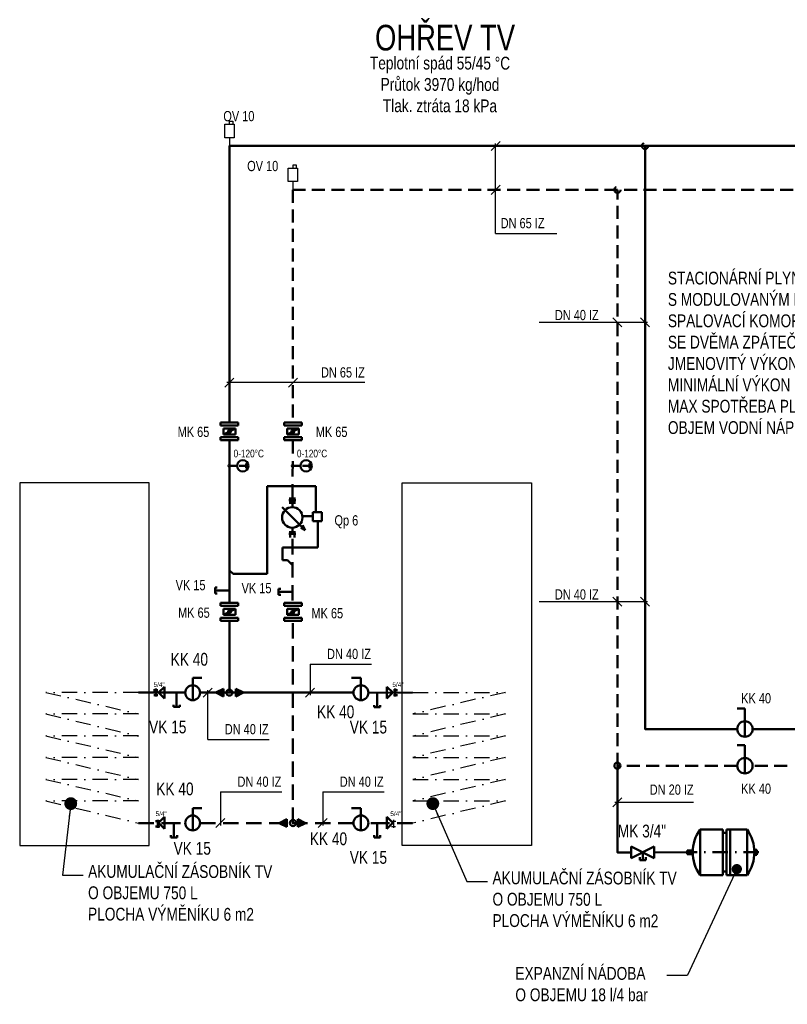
# Model space of a CAD drawing. Header units: millimetres. Extents: x -41968 to 54113, y -9946 to 101810.
# Tile 81 of 174: x -11089 to -3594, y 6745 to 16351. Entities that reach past the tile are written whole.
import ezdxf
from ezdxf.enums import TextEntityAlignment as Align

# ---------------------------------------------------------------- set-up
doc = ezdxf.new("R2010")
doc.units = ezdxf.units.MM
for name, pattern in [('DASHDOT', [1, 0.5, -0.25, 0, -0.25]), ('DASHED', [19.05, 12.7, -6.35]), ('HIDDEN', [0.75, 0.5, -0.25])]:
    doc.linetypes.add(name, pattern=pattern)
for name, color, linetype in [('1', 1, 'Continuous'), ('2', 7, 'HIDDEN'), ('25', 7, 'Continuous'), ('40', 40, 'Continuous'), ('41', 41, 'Continuous'), ('UT-armatury-popis', 7, 'Continuous'), ('UT-potrubi_privodni-popis', 7, 'Continuous'), ('UT-potrubi_zpetne-popis', 7, 'Continuous')]:
    doc.layers.add(name, color=color, linetype=linetype)
for name, color, linetype, lineweight in [('UT-armatury', 2, 'Continuous', 50), ('UT-kotle', 1, 'Continuous', 50), ('UT-Popis4', 3, 'Continuous', 40), ('UT-potrubi_privodni', 3, 'Continuous', 50), ('UT-potrubi_zpetne', 3, 'DASHED', 50), ('UT-texty_male', 2, 'Continuous', 18), ('UT-texty_stredni', 7, 'Continuous', 25)]:
    doc.layers.add(name, color=color, linetype=linetype, lineweight=lineweight)
doc.styles.get("Standard").update_dxf_attribs({"font": 'ic-simplex.shx', "width": 0.8})
doc.linetypes.add('CIKCAK', pattern='A,0.00254,-5.08,[131,ltypeshp.shx,S=5.08,R=0,X=-5.08,Y=0],-10.16,[131,ltypeshp.shx,S=5.08,R=180,X=5.08,Y=0],-5.08', length=20.32254)
doc.dimstyles.new('CADKON', dxfattribs={"dimscale": 50, "dimtxt": 2.5, "dimasz": 2.5, "dimexe": 1.8, "dimexo": 0, "dimgap": 0.6, "dimtad": 1, "dimrnd": 10, "dimtxsty": 'Standard', "dimblk1": 'OBLIQUE', "dimblk2": 'OBLIQUE', "dimsah": 1, "dimcen": 2.5, "dimadec": 1, "dimazin": 2, "dimtfac": 1, "dimtdec": 4, "dimtix": 1, "dimtmove": 2, "dimatfit": 3, "dimldrblk": 'OPEN30', "dimfxl": 5, "dimtfill": 1, "dimtolj": 1, "dimarcsym": 0})

# ---------------------------------------------------------------- blocks, each defined once
blk = doc.blocks.new('508', base_point=(495, 3610))
at = {"layer": '25', "color": 2}
for p, q in [((462.9458, 3853.0825), (462.9458, 3821.04215)), ((492.70905, 3853.0825), (462.9458, 3853.0825)), ((492.70905, 3821.04215), (492.70905, 3853.0825)), ((495, 3690.59255), (495, 3610))]:
    blk.add_line(p, q, dxfattribs=at)
blk.add_lwpolyline([(540.79035, 3821.04215), (449.20965, 3821.04215), (449.20965, 3690.59255), (540.79035, 3690.59255), (540.79035, 3821.04215)], close=True, dxfattribs=at)
blk = doc.blocks.new('*U35754')
at = {"color": 0, "linetype": 'ByBlock', "lineweight": -2}
for p, q in [((0, 0), (140, 0)), ((140, 30), (120, 30)), ((140, 30), (140, -30)), ((140, -30), (120, -30))]:
    blk.add_line(p, q, dxfattribs=at)
blk = doc.blocks.new('_OBLIQUE')
at = {"color": 0, "linetype": 'ByBlock'}
blk.add_line((-0.5, -0.5), (0.5, 0.5), dxfattribs=at)
blk = doc.blocks.new('*U35757', base_point=(17069.7, 17725.8))
at = {"linetype": 'ByBlock', "lineweight": -2, "ltscale": 10}
blk.add_hatch(color=0, dxfattribs=at).paths.add_polyline_path([(16994.7, 17688.3), (17069.7, 17725.8), (16994.7, 17763.3)])
at = {"color": 0, "linetype": 'ByBlock', "lineweight": -2, "ltscale": 10}
for p, q in [((16994.7, 17688.3), (16994.7, 17763.3)), ((16994.7, 17763.3), (17069.7, 17725.8)), ((16994.7, 17688.3), (17069.7, 17725.8))]:
    blk.add_line(p, q, dxfattribs=at)
blk = doc.blocks.new('*U35758', base_point=(17069.7, 17725.8))
at = {"linetype": 'ByBlock', "lineweight": -2, "ltscale": 10}
blk.add_hatch(color=0, dxfattribs=at).paths.add_polyline_path([(16994.7, 17688.3), (17069.7, 17725.8), (16994.7, 17763.3)])
at = {"color": 0, "linetype": 'ByBlock', "lineweight": -2, "ltscale": 10}
for p, q in [((16994.7, 17688.3), (16994.7, 17763.3)), ((16994.7, 17763.3), (17069.7, 17725.8)), ((16994.7, 17688.3), (17069.7, 17725.8))]:
    blk.add_line(p, q, dxfattribs=at)
blk = doc.blocks.new('*U35759', base_point=(17069.7, 17725.8))
at = {"linetype": 'ByBlock', "lineweight": -2, "ltscale": 10}
blk.add_hatch(color=0, dxfattribs=at).paths.add_polyline_path([(16994.7, 17688.3), (17069.7, 17725.8), (16994.7, 17763.3)])
at = {"color": 0, "linetype": 'ByBlock', "lineweight": -2, "ltscale": 10}
for p, q in [((16994.7, 17688.3), (16994.7, 17763.3)), ((16994.7, 17763.3), (17069.7, 17725.8)), ((16994.7, 17688.3), (17069.7, 17725.8))]:
    blk.add_line(p, q, dxfattribs=at)
blk = doc.blocks.new('*U35760', base_point=(17069.7, 17725.8))
at = {"linetype": 'ByBlock', "lineweight": -2, "ltscale": 10}
blk.add_hatch(color=0, dxfattribs=at).paths.add_polyline_path([(16994.7, 17688.3), (17069.7, 17725.8), (16994.7, 17763.3)])
at = {"color": 0, "linetype": 'ByBlock', "lineweight": -2, "ltscale": 10}
for p, q in [((16994.7, 17688.3), (16994.7, 17763.3)), ((16994.7, 17763.3), (17069.7, 17725.8)), ((16994.7, 17688.3), (17069.7, 17725.8))]:
    blk.add_line(p, q, dxfattribs=at)
blk = doc.blocks.new('*U35756')
at = {"color": 0, "linetype": 'ByBlock', "lineweight": -2}
for p, q in [((0, 0), (140, 0)), ((140, 30), (120, 30)), ((140, 30), (140, -30)), ((140, -30), (120, -30))]:
    blk.add_line(p, q, dxfattribs=at)
blk = doc.blocks.new('*U35770')
at = {"color": 0, "linetype": 'ByBlock', "lineweight": -2, "ltscale": 10}
for p, q in [((37.5, 100), (75, 100)), ((37.5, -37.5), (37.5, 100))]:
    blk.add_line(p, q, dxfattribs=at)
blk.add_circle((37.5, 0), 37.5, dxfattribs=at)
blk = doc.blocks.new('*U37592', base_point=(18594.2, 21372.4))
at = {"color": 0, "linetype": 'ByBlock', "lineweight": -2, "ltscale": 10}
for p, q in [((18744.2, 21409.9), (18594.2, 21334.9)), ((18744.2, 21334.9), (18594.2, 21409.9)), ((18594.2, 21409.9), (18594.2, 21334.9)), ((18744.2, 21334.9), (18744.2, 21409.9))]:
    blk.add_line(p, q, dxfattribs=at)
blk = doc.blocks.new('*U37595', base_point=(33789.7, -3389.2))
at = {"color": 0, "linetype": 'ByBlock'}
for p, q in [((33760, -3435.4), (33760, -3463.9)), ((33789.7, -3389.2), (33789.7, -3451.6)), ((33819.4, -3435.4), (33819.4, -3463.9)), ((33819.4, -3463.9), (33760, -3463.9))]:
    blk.add_line(p, q, dxfattribs=at)
blk = doc.blocks.new('*U37830', base_point=(43604.2, -2217.1))
at = {"color": 40, "linetype": 'DASHDOT', "ltscale": 150}
blk.add_line((43604.2, -1868), (43604.2, -2222.1), dxfattribs=at)
at = {"color": 0, "linetype": 'ByBlock'}
for p, q in [((43616, -1877.5), (43592.4, -1877.5)), ((43592.4, -1877.5), (43592.4, -1889.3)), ((43616, -1889.3), (43616, -1877.5)), ((43492.2, -2024.8), (43492.2, -1924.7)), ((43492.2, -1924.7), (43716.1, -1924.7)), ((43716.1, -1924.7), (43716.1, -2024.8)), ((43716.1, -2007.1), (43492.2, -2007.1)), ((43716.1, -2024.8), (43492.2, -2024.8)), ((43492.2, -2042.5), (43716.1, -2042.5)), ((43492.2, -2154.4), (43492.2, -2042.5)), ((43698.4, -2024.8), (43509.9, -2024.8)), ((43509.9, -2024.8), (43509.9, -2042.5)), ((43698.4, -2042.5), (43698.4, -2024.8)), ((43716.1, -2042.5), (43716.1, -2154.4)), ((43716.1, -2154.4), (43492.2, -2154.4)), ((43595.5, -2189.6), (43595.5, -2217.1)), ((43612.9, -2189.6), (43612.9, -2217.1)), ((43612.9, -2217.1), (43595.5, -2217.1))]:
    blk.add_line(p, q, dxfattribs=at)
at = {"color": 0, "linetype": 'ByBlock', "ltscale": 10}
for centre, start_param, end_param in [((43604.2, -2084.2), 5.671427, 6.894943), ((43604.2, -1994.9), 2.529835, 3.753351)]:
    blk.add_ellipse(centre, major_axis=(0, 194.9), ratio=1, start_param=start_param, end_param=end_param, dxfattribs=at)
blk = doc.blocks.new('*U35986')
at = {"linetype": 'ByBlock', "lineweight": -2, "ltscale": 10}
blk.add_hatch(color=0, dxfattribs=at).paths.add_polyline_path([(10, 0, 1), (-10, 0, 1)])
at = {"color": 0, "linetype": 'ByBlock', "lineweight": -2, "ltscale": 10}
for p, q in [((-23.265396, 165.025872), (23.401304, 165.025872)), ((0.042945, 165.025872), (0.042945, 95.000813)), ((23.401304, 165.025872), (23.351286, 165.025872)), ((0, 75), (0, 10))]:
    blk.add_line(p, q, dxfattribs=at)
for centre, radius in [((0, 130), 55), ((0, 0), 10)]:
    blk.add_circle(centre, radius, dxfattribs=at)

msp = doc.modelspace()

# ---------------------------------------------------------------- linework, layer by layer
at = {"ltscale": 30}
for p, q in [((-7457.983, 8530.487), (-7416.555, 8530.487)), ((-7457.983, 8481.169), (-7418.528, 8481.169)), ((-7439.312, 8545.776), (-7439.312, 8468.417))]:
    msp.add_line(p, q, dxfattribs=at)
at = {"layer": '1', "ltscale": 30}
for points in [[(-9824.358, 11833.817), (-11088.719, 11833.817), (-11088.719, 8294.753), (-9824.358, 8294.753)], [(-7355.291, 11833.817), (-6090.93, 11833.817), (-6090.93, 8294.753), (-7355.291, 8294.753)]]:
    msp.add_lwpolyline(points, close=True, dxfattribs=at)
at = {"layer": '2', "linetype": 'DASHDOT', "ltscale": 300}
for p, q in [((-9928.073, 9788.244), (-10833.64, 9788.244)), ((-10833.64, 9788.244), (-9928.073, 9578.501)), ((-7251.576, 9788.244), (-6346.01, 9788.244)), ((-6346.01, 9788.244), (-7251.576, 9578.501)), ((-9928.073, 9578.501), (-10833.64, 9578.501)), ((-10833.64, 9578.501), (-9928.073, 9362.138)), ((-7251.576, 9578.501), (-6346.01, 9578.501)), ((-6346.01, 9578.501), (-7251.576, 9362.138)), ((-9928.073, 9363.614), (-10833.64, 9363.614)), ((-10833.64, 9363.614), (-9928.073, 9153.87)), ((-7251.576, 9363.614), (-6346.01, 9363.614)), ((-6346.01, 9363.614), (-7251.576, 9153.87)), ((-9928.073, 9153.87), (-10833.64, 9153.87)), ((-10833.64, 9153.87), (-9928.073, 8937.508)), ((-7251.576, 9153.87), (-6346.01, 9153.87)), ((-6346.01, 9153.87), (-7251.576, 8937.508)), ((-9928.073, 8938.983), (-10833.64, 8938.983)), ((-10833.64, 8938.983), (-9928.073, 8729.24)), ((-7251.576, 8938.983), (-6346.01, 8938.983)), ((-6346.01, 8938.983), (-7251.576, 8729.24)), ((-9928.073, 8729.24), (-10833.64, 8729.24)), ((-10833.64, 8729.24), (-9928.073, 8512.877)), ((-7251.576, 8729.24), (-6346.01, 8729.24)), ((-6346.01, 8729.24), (-7251.576, 8512.877))]:
    msp.add_line(p, q, dxfattribs=at)
at = {"layer": '40', "linetype": 'Continuous', "ltscale": 30}
for p, q in [((-7443.551, 8507.124), (-7447.873, 8509.285)), ((-7441.389, 8507.124), (-7443.551, 8507.124)), ((-7439.228, 8507.124), (-7441.389, 8507.124))]:
    msp.add_line(p, q, dxfattribs=at)
at = {"layer": 'UT-armatury', "linetype": 'Continuous', "transparency": 33554687}
for p, q in [((-9127.648, 12421.301), (-9127.648, 12392.36)), ((-8954.004, 12421.301), (-9127.648, 12421.301)), ((-9127.648, 12392.36), (-8954.004, 12392.36)), ((-8954.004, 12392.36), (-8954.004, 12421.301)), ((-8507.61, 12421.301), (-8507.61, 12392.36)), ((-8333.965, 12421.301), (-8507.61, 12421.301)), ((-8507.61, 12392.36), (-8333.965, 12392.36)), ((-8333.965, 12392.36), (-8333.965, 12421.301)), ((-9098.707, 12305.538), (-8982.945, 12363.419)), ((-9098.707, 12363.419), (-8982.945, 12363.419)), ((-9098.707, 12305.538), (-9098.707, 12363.419)), ((-9098.707, 12305.538), (-8982.945, 12305.538)), ((-8982.945, 12363.419), (-8982.945, 12305.538)), ((-8478.669, 12305.538), (-8362.906, 12363.419)), ((-8478.669, 12363.419), (-8362.906, 12363.419)), ((-8478.669, 12305.538), (-8478.669, 12363.419)), ((-8478.669, 12305.538), (-8362.906, 12305.538)), ((-8362.906, 12363.419), (-8362.906, 12305.538)), ((-9127.648, 12276.597), (-9127.648, 12247.656)), ((-8954.004, 12276.597), (-9127.648, 12276.597)), ((-9127.648, 12247.656), (-8954.004, 12247.656)), ((-8954.004, 12247.656), (-8954.004, 12276.597)), ((-8507.61, 12276.597), (-8507.61, 12247.656)), ((-8333.965, 12276.597), (-8507.61, 12276.597)), ((-8507.61, 12247.656), (-8333.965, 12247.656)), ((-8333.965, 12247.656), (-8333.965, 12276.597)), ((-8954.004, 10661.022), (-9127.648, 10661.022)), ((-9127.648, 10661.022), (-9127.648, 10632.082)), ((-9127.648, 10632.082), (-8954.004, 10632.082)), ((-9098.707, 10603.141), (-8982.945, 10603.141)), ((-9098.707, 10545.259), (-8982.945, 10603.141)), ((-9098.707, 10545.259), (-9098.707, 10603.141)), ((-8982.945, 10603.141), (-8982.945, 10545.259)), ((-8954.004, 10632.082), (-8954.004, 10661.022)), ((-8333.965, 10661.022), (-8507.61, 10661.022)), ((-8507.61, 10661.022), (-8507.61, 10632.082)), ((-8507.61, 10632.082), (-8333.965, 10632.082)), ((-8478.669, 10545.259), (-8478.669, 10603.141)), ((-8478.669, 10603.141), (-8362.906, 10603.141)), ((-8478.669, 10545.259), (-8362.906, 10603.141)), ((-8362.906, 10603.141), (-8362.906, 10545.259)), ((-8333.965, 10632.082), (-8333.965, 10661.022)), ((-8954.004, 10516.319), (-9127.648, 10516.319)), ((-9127.648, 10516.319), (-9127.648, 10487.378)), ((-9127.648, 10487.378), (-8954.004, 10487.378)), ((-9098.707, 10545.259), (-8982.945, 10545.259)), ((-8954.004, 10487.378), (-8954.004, 10516.319)), ((-8507.61, 10516.319), (-8507.61, 10487.378)), ((-8333.965, 10516.319), (-8507.61, 10516.319)), ((-8507.61, 10487.378), (-8333.965, 10487.378)), ((-8478.669, 10545.259), (-8362.906, 10545.259)), ((-8333.965, 10487.378), (-8333.965, 10516.319))]:
    msp.add_line(p, q, dxfattribs=at)
at = {"layer": 'UT-armatury', "color": 6, "linetype": 'Continuous', "ltscale": 20, "transparency": 33554687}
for p, q in [((-8671.596, 11801.688), (-8671.596, 10945.995)), ((-8198.371, 11801.688), (-8671.596, 11801.688)), ((-8198.371, 11549.937), (-8198.371, 11801.688)), ((-8225.871, 11457.437), (-8225.871, 11544.937)), ((-8225.871, 11544.937), (-8138.371, 11544.937)), ((-8138.371, 11544.937), (-8138.371, 11457.437)), ((-8323.407, 11507.437), (-8225.871, 11507.437)), ((-8138.371, 11457.437), (-8225.871, 11457.437)), ((-8178.96, 11457.437), (-8178.96, 11201.799)), ((-8523.407, 11201.799), (-8523.407, 11076.799)), ((-8178.96, 11201.799), (-8523.407, 11201.799)), ((-8523.407, 11076.799), (-8473.683, 11076.799)), ((-8671.596, 10945.995), (-9005.902, 10945.995))]:
    msp.add_line(p, q, dxfattribs=at)
at = {"layer": 'UT-armatury', "linetype": 'Continuous', "ltscale": 20, "transparency": 33554687}
for p, q in [((-8393.503, 11664.491), (-8462.359, 11664.491)), ((-8446.469, 11629.181), (-8446.469, 11689.209)), ((-8425.283, 11602.698), (-8425.283, 11669.788)), ((-8404.097, 11629.181), (-8404.097, 11689.209)), ((-8527.455, 11594.937), (-8302.455, 11369.937)), ((-8393.503, 11336.104), (-8462.359, 11336.104)), ((-8446.469, 11300.794), (-8446.469, 11360.821)), ((-8425.283, 11337.87), (-8425.283, 11396.132)), ((-8404.097, 11300.794), (-8404.097, 11360.821)), ((-8302.455, 11369.937), (-8345.181, 11392.32)), ((-8302.455, 11369.937), (-8327.455, 11419.937))]:
    msp.add_line(p, q, dxfattribs=at)
at = {"layer": 'UT-armatury', "color": 1, "linetype": 'Continuous', "ltscale": 20, "transparency": 33554687}
for p, q in [((-8425.283, 11030.902), (-8473.683, 11076.799)), ((-9005.902, 10945.995), (-9040.826, 10977.426))]:
    msp.add_line(p, q, dxfattribs=at)
at = {"layer": 'UT-armatury', "transparency": 33554687}
for p, q in [((-9399.67, 9929.964), (-9308.892, 9929.964)), ((-9399.67, 9712.098), (-9399.67, 9929.964)), ((-7757.067, 9929.964), (-7847.845, 9929.964)), ((-7757.067, 9712.098), (-7757.067, 9929.964)), ((-9399.67, 8659.964), (-9308.892, 8659.964)), ((-9399.67, 8442.098), (-9399.67, 8659.964)), ((-7757.067, 8659.964), (-7847.845, 8659.964)), ((-7757.067, 8442.098), (-7757.067, 8659.964))]:
    msp.add_line(p, q, dxfattribs=at)
at = {"layer": 'UT-armatury', "ltscale": 10}
for p, q in [((-9739.248, 9811.055), (-9780.675, 9811.055)), ((-9757.918, 9826.344), (-9757.918, 9748.984)), ((-9733.267, 9785.645), (-9675.713, 9843.199)), ((-9675.713, 9843.199), (-9675.713, 9728.091)), ((-7446.382, 9785.645), (-7503.936, 9843.199)), ((-7503.936, 9843.199), (-7503.936, 9728.091)), ((-7440.401, 9811.055), (-7398.974, 9811.055)), ((-7421.731, 9826.344), (-7421.731, 9748.984)), ((-9739.248, 9761.737), (-9778.702, 9761.737)), ((-9758.002, 9787.692), (-9755.841, 9787.692)), ((-9755.841, 9787.692), (-9753.68, 9787.692)), ((-9753.68, 9787.692), (-9749.357, 9789.853)), ((-9749.357, 9789.853), (-9745.034, 9794.176)), ((-9675.713, 9728.091), (-9733.267, 9785.645)), ((-7503.936, 9728.091), (-7446.382, 9785.645)), ((-7440.401, 9761.737), (-7400.947, 9761.737)), ((-7430.292, 9789.853), (-7434.615, 9794.176)), ((-7425.969, 9787.692), (-7430.292, 9789.853)), ((-7423.808, 9787.692), (-7425.969, 9787.692)), ((-7421.647, 9787.692), (-7423.808, 9787.692)), ((-9733.267, 8515.645), (-9675.713, 8573.199)), ((-9675.713, 8573.199), (-9675.713, 8458.091)), ((-7503.936, 8573.199), (-7503.936, 8458.091)), ((-7446.382, 8515.645), (-7503.936, 8573.199)), ((-9721.667, 8530.487), (-9763.094, 8530.487)), ((-9721.667, 8481.169), (-9761.121, 8481.169)), ((-9740.421, 8507.124), (-9738.26, 8507.124)), ((-9740.337, 8545.776), (-9740.337, 8468.417)), ((-9738.26, 8507.124), (-9736.099, 8507.124)), ((-9736.099, 8507.124), (-9731.776, 8509.285)), ((-9675.713, 8458.091), (-9733.267, 8515.645)), ((-9731.776, 8509.285), (-9727.453, 8513.608)), ((-7503.936, 8458.091), (-7446.382, 8515.645)), ((-7447.873, 8509.285), (-7452.196, 8513.608))]:
    msp.add_line(p, q, dxfattribs=at)
at = {"layer": 'UT-armatury', "linetype": 'Continuous', "ltscale": 20, "transparency": 33554687}
for centre, radius in [((-9040.826, 12334.479), 14.47), ((-8420.788, 12334.479), 14.47), ((-8427.455, 11494.937), 100), ((-9040.826, 10574.2), 14.47), ((-8420.788, 10574.2), 14.47)]:
    msp.add_circle(centre, radius, dxfattribs=at)
at = {"layer": 'UT-armatury', "transparency": 33554687}
for centre in [(-9399.67, 9784.72), (-7757.067, 9784.72), (-9399.67, 8514.72), (-7757.067, 8514.72)]:
    msp.add_circle(centre, 72.622, dxfattribs=at)
at = {"layer": 'UT-potrubi_privodni', "ltscale": 20, "transparency": 33554687}
msp.add_line((-9040.826, 10661.022), (-9040.826, 12247.656), dxfattribs=at)
at = {"layer": 'UT-potrubi_privodni'}
for p, q in [((-9040.826, 9786.518), (-9040.826, 10487.378)), ((-9927.515, 9786.518), (-9472.27, 9786.518)), ((-9327.07, 9786.518), (-9040.826, 9786.518)), ((-7829.667, 9786.518), (-9040.826, 9786.518)), ((-7252.134, 9786.518), (-7684.445, 9784.72))]:
    msp.add_line(p, q, dxfattribs=at)
at = {"layer": 'UT-potrubi_privodni', "ltscale": 10}
for points in [[(-2774.172, 15119.278), (-9040.826, 15119.278), (-9040.826, 12421.301)], [(-4982.857, 15119.278), (-4982.857, 9430.93), (-4082.595, 9430.93)], [(-3932.595, 9430.93), (-3397.914, 9430.93)], [(-5117.681, 8227.773), (-5252.268, 8227.773), (-5252.268, 9072.736)], [(-4571.22, 8228.052), (-4892.681, 8227.773)]]:
    msp.add_lwpolyline(points, dxfattribs=at)
at = {"layer": 'UT-potrubi_privodni'}
msp.add_circle((-9040.826, 9786.518), 30, dxfattribs=at)
at = {"layer": 'UT-potrubi_privodni', "ltscale": 10}
for centre in [(-5252.268, 9072.736), (-8420.788, 8514.022)]:
    msp.add_circle(centre, 30, dxfattribs=at)
at = {"layer": 'UT-potrubi_privodni-popis', "color": 2, "ltscale": 10}
for p, q in [((-8254.059, 10063.385), (-7654.859, 10063.385)), ((-8254.059, 10063.385), (-8254.059, 9761.518)), ((-9208.538, 9830.712), (-9296.926, 9742.324)), ((-9252.732, 9329.322), (-9252.732, 9811.518)), ((-8209.865, 9830.712), (-8298.253, 9742.324)), ((-9252.732, 9329.322), (-8653.532, 9329.322)), ((-9128.678, 8817.097), (-8529.478, 8817.097)), ((-9128.678, 8817.097), (-9128.678, 8489.022)), ((-8129.903, 8817.097), (-7530.703, 8817.097)), ((-8129.903, 8817.097), (-8129.903, 8489.022)), ((-5208.074, 8758.784), (-5296.462, 8670.395)), ((-4508.751, 8714.59), (-5277.268, 8714.59)), ((-9084.483, 8558.216), (-9172.872, 8469.828)), ((-8085.708, 8558.216), (-8174.097, 8469.828))]:
    msp.add_line(p, q, dxfattribs=at)
at = {"layer": 'UT-potrubi_zpetne', "linetype": 'HIDDEN', "ltscale": 300}
for p, q in [((-8425.283, 11669.788), (-8420.788, 12247.656)), ((-8425.283, 10684.826), (-8425.283, 11341.401)), ((-8420.788, 8514.022), (-8420.788, 10487.378)), ((-9927.515, 8514.022), (-9511.129, 8514.022)), ((-9668.905, 8514.022), (-9472.289, 8514.022)), ((-9327.051, 8514.022), (-8420.788, 8514.022)), ((-7829.686, 8514.022), (-8420.788, 8514.022)), ((-7510.744, 8514.022), (-7684.449, 8514.022)), ((-7252.134, 8514.022), (-7668.52, 8514.022))]:
    msp.add_line(p, q, dxfattribs=at)
at = {"layer": 'UT-potrubi_zpetne', "ltscale": 10}
for points in [[(-2774.172, 14691.129), (-8420.788, 14691.129), (-8420.788, 12421.301)], [(-4082.595, 9072.736), (-5252.268, 9072.736), (-5252.268, 14691.129)], [(-3593.806, 9072.736), (-3932.595, 9072.736)]]:
    msp.add_lwpolyline(points, dxfattribs=at)
for centre in [(-4982.857, 15119.278), (-5252.268, 14691.129)]:
    msp.add_circle(centre, 30, dxfattribs=at)
at = {"layer": 'UT-potrubi_zpetne-popis', "color": 2, "ltscale": 10}
for p, q in [((-6398.254, 15163.473), (-6486.642, 15075.084)), ((-6442.448, 14266.027), (-6442.448, 15144.278)), ((-6398.254, 14735.323), (-6486.642, 14646.935)), ((-6442.448, 14266.027), (-5843.248, 14266.027)), ((-4957.857, 13398.149), (-6017.982, 13398.149)), ((-5296.462, 13442.343), (-5208.074, 13353.955)), ((-5027.051, 13442.343), (-4938.663, 13353.955)), ((-8996.632, 12854.282), (-9085.02, 12765.894)), ((-7718.719, 12810.088), (-9065.826, 12810.088)), ((-8376.593, 12854.282), (-8464.982, 12765.894)), ((-4957.857, 10672.36), (-6017.982, 10672.36)), ((-5296.462, 10716.554), (-5208.074, 10628.166)), ((-5027.051, 10716.554), (-4938.663, 10628.166))]:
    msp.add_line(p, q, dxfattribs=at)
at = {"layer": 'UT-texty_stredni', "ltscale": 10}
for p, q in [((-10670.379, 8006.547), (-10470.379, 8006.547)), ((-6721.824, 7943.509), (-6521.824, 7943.509))]:
    msp.add_line(p, q, dxfattribs=at)
at = {"layer": 'UT-texty_stredni', "ltscale": 20}
msp.add_line((-4769.294, 7029.262), (-4569.294, 7029.262), dxfattribs=at)

# ---------------------------------------------------------------- block references
at = {"ltscale": 30, "xscale": -1}
for p in [(-9040.826, 15119.278), (-8420.788, 14691.129)]:
    msp.add_blockref('508', p, dxfattribs=at)
at = {"layer": 'UT-armatury', "ltscale": 10}
for name, p, rotation in [('*U35986', (-9040.826, 11998.298), 269.9999999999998), ('*U35986', (-8422.727, 11998.298), 269.9999999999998), ('*U35757', (-9174.51, 9786.518), 179.9999999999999), ('*U35758', (-8903.25, 9786.518), 359.9999999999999), ('*U35759', (-8555.558, 8514.022), 180), ('*U35760', (-8297.731, 8514.022), 360)]:
    msp.add_blockref(name, p, dxfattribs=dict(at, rotation=rotation))
at = {"layer": 'UT-armatury', "xscale": -1}
for p in [(-9040.826, 10782.078), (-8420.469, 10768.807)]:
    msp.add_blockref('*U35756', p, dxfattribs=at)
for p, rotation in [((-9556.591, 9786.518), 89.9999999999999), ((-7597.596, 9785.081), 89.9999999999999), ((-7597.596, 8514.022), 89.99999999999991)]:
    msp.add_blockref('*U35754', p, dxfattribs=dict(at, rotation=rotation))
at = {"layer": 'UT-armatury', "ltscale": 10, "xscale": -2, "yscale": 2, "zscale": 2}
for p in [(-3932.595, 9430.93), (-3932.595, 9072.736)]:
    msp.add_blockref('*U35770', p, dxfattribs=at)
at = {"layer": 'UT-armatury', "rotation": 269.9999999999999}
msp.add_blockref('*U35754', (-9582.053, 8514.022), dxfattribs=at)
at = {"layer": 'UT-armatury', "ltscale": 10, "xscale": -1.499999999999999, "yscale": 1.499999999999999, "zscale": 1.5, "rotation": 180.0000000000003}
msp.add_blockref('*U37592', (-5117.681, 8227.773), dxfattribs=at)
at = {"layer": 'UT-armatury', "ltscale": 10, "xscale": -1}
msp.add_blockref('*U37595', (-5005.181, 8227.773), dxfattribs=at)
at = {"layer": 'UT-kotle', "ltscale": 10, "xscale": 2, "yscale": 2, "zscale": 2, "rotation": 269.9999999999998}
msp.add_blockref('*U37830', (-4571.22, 8228.052), dxfattribs=at)

# ---------------------------------------------------------------- texts
at = {"layer": '41', "color": 7, "width": 0.8}
for s, p in [('KK 40', (-9614.16, 10048.675)), ('KK 40', (-8185.616, 9536.159)), (' VK 15', (-9862.18, 9388.557)), (' VK 15', (-7903.185, 9387.12)), ('KK 40', (-9755.018, 8784.07)), ('KK 40', (-8256.018, 8297.912)), (' VK 15', (-9622.927, 8204.796)), (' VK 15', (-7903.185, 8116.061))]:
    msp.add_text(s, height=125, dxfattribs=at).set_placement(p)
at = {"layer": 'UT-armatury', "ltscale": 10}
for p in [(-9781.307, 9841.844), (-7449.851, 9841.844), (-9761.307, 8581.844), (-7469.851, 8581.844)]:
    msp.add_text('5/4"', height=45.07, dxfattribs=at).set_placement(p)
at = {"layer": 'UT-armatury-popis', "ltscale": 10, "char_height": 100, "attachment_point": 5}
for s, insert, width in [('MK 65', (-9391.752, 12328.979), 608.01876), ('MK 65', (-8043.011, 12328.979), 608.01876), ('VK 15', (-9420.052, 10834.468), 384.37317), ('VK 15', (-8776.221, 10804.451), 384.37317), ('MK 65', (-9387.682, 10565.322), 608.01876), ('MK 65', (-8085.34, 10560.235), 608.01876), ('KK 40', (-3898.623, 9730.42), 608.01876), ('KK 40', (-3898.623, 8848.022), 608.01876)]:
    msp.add_mtext(s, dxfattribs=dict(at, insert=insert, width=width))
at = {"layer": 'UT-Popis4', "width": 0.8}
msp.add_text('OHŘEV TV', height=250, dxfattribs=at).set_placement((-6935.669, 16175.653), align=Align.MIDDLE_CENTER)
at = {"layer": 'UT-potrubi_privodni-popis', "ltscale": 10, "width": 0.8}
for s, p in [('OV 10', (-8796.846, 15360.068)), ('OV 10', (-8564.159, 14873.251)), ('Qp 6', (-7783.138, 11416.533))]:
    msp.add_text(s, height=100, dxfattribs=at).set_placement(p, align=Align.RIGHT)
at = {"layer": 'UT-potrubi_privodni-popis', "color": 7, "ltscale": 10, "width": 0.8}
msp.add_text('DN 20 IZ', height=100, dxfattribs=at).set_placement((-4508.751, 8789.59), align=Align.RIGHT)
at = {"layer": 'UT-potrubi_zpetne-popis', "ltscale": 10, "width": 0.8}
msp.add_text('DN 65 IZ', height=100, dxfattribs=at).set_placement((-6392.448, 14316.027))
for s, p in [('DN 65 IZ', (-7718.719, 12860.088)), ('DN 40 IZ', (-7659.297, 10113.385)), ('DN 40 IZ', (-8657.97, 9379.322)), ('DN 40 IZ', (-8533.916, 8867.097)), ('DN 40 IZ', (-7535.141, 8867.097))]:
    msp.add_text(s, height=100, dxfattribs=at).set_placement(p, align=Align.RIGHT)
at = {"layer": 'UT-potrubi_zpetne-popis', "ltscale": 10, "char_height": 100, "attachment_point": 9}
for insert in [(-5435.125, 13418.149), (-5435.125, 10692.36)]:
    msp.add_mtext('DN 40 IZ', dxfattribs=dict(at, insert=insert))
at = {"layer": 'UT-texty_male', "ltscale": 10, "char_height": 75, "attachment_point": 1}
for insert in [(-8999.721, 12156.146), (-8381.623, 12156.146)]:
    msp.add_mtext('0-120°C', dxfattribs=dict(at, insert=insert))
at = {"layer": 'UT-texty_stredni', "linetype": 'CIKCAK', "ltscale": 10, "width": 0.8}
msp.add_text('MK 3/4"', height=125, dxfattribs=at).set_placement((-5248.537, 8373.35))
at = {"layer": 'UT-texty_stredni', "ltscale": 20, "insert": (-5919.393, 15988.194), "char_height": 125, "width": 2130.54919, "attachment_point": 3, "rotation": 359.8993208}
msp.add_mtext('\\pxqc;Teplotní spád 55/45 °C\\PPrůtok 3970 kg/hod\\PTlak. ztráta 18 kPa', dxfattribs=at)
at = {"layer": 'UT-texty_stredni', "ltscale": 10, "insert": (-4759.83, 13892.706), "char_height": 125, "width": 4360.43924, "attachment_point": 1}
msp.add_mtext('STACIONÁRNÍ PLYNOVÝ KONDENZAČNÍ KOTEL\\PS MODULOVANÝM HOŘÁKEM\\PSPALOVACÍ KOMORA Z NEREZOVÉ OCELI\\PSE DVĚMA ZPÁTEČKAMI\\PJMENOVITÝ VÝKON 80/60°C 49,9 kW\\PMINIMÁLNÍ VÝKON G20 12,4 kW\\PMAX SPOTŘEBA PLYNU G20 5,5 m3/hod\\POBJEM VODNÍ NÁPLNĚ 88 L', dxfattribs=at)
at = {"layer": 'UT-texty_stredni', "ltscale": 10, "char_height": 125, "width": 2988.89915, "attachment_point": 1, "rotation": 359.8993208}
for insert in [(-10420.379, 8104.761), (-6471.824, 8041.723)]:
    msp.add_mtext('AKUMULAČNÍ ZÁSOBNÍK TV\\PO OBJEMU 750 L\\PPLOCHA VÝMĚNÍKU 6 m2', dxfattribs=dict(at, insert=insert))
at = {"layer": 'UT-texty_stredni', "ltscale": 20, "insert": (-6249.004, 7109.158), "char_height": 125, "width": 2669.55995, "attachment_point": 1}
msp.add_mtext('EXPANZNÍ NÁDOBA\\PO OBJEMU 18 l/4 bar', dxfattribs=at)

# ---------------------------------------------------------------- leaders
at = {"layer": 'UT-texty_stredni', "ltscale": 10}
for points in [[(-10589.817, 8703.199), (-10670.379, 8006.547)], [(-7054.891, 8703.199), (-6721.824, 7943.509)]]:
    msp.add_leader(points, dimstyle='CADKON', override={"dimscale": 1, "dimasz": 125, "dimtih": 0, "dimtoh": 0, "dimrnd": 0, "dimclrd": 0, "dimtix": 0, "dimtofl": 0, "dimldrblk": 'Dot'}, dxfattribs=at)
at = {"layer": 'UT-texty_stredni', "ltscale": 20}
msp.add_leader([(-4087.053, 8064.109), (-4569.294, 7029.262)], dimstyle='CADKON', override={"dimscale": 1, "dimasz": 100, "dimtih": 0, "dimtoh": 0, "dimrnd": 0, "dimclrd": 0, "dimtix": 0, "dimtofl": 0, "dimldrblk": 'Dot'}, dxfattribs=at)

doc.saveas('drawing.dxf')
